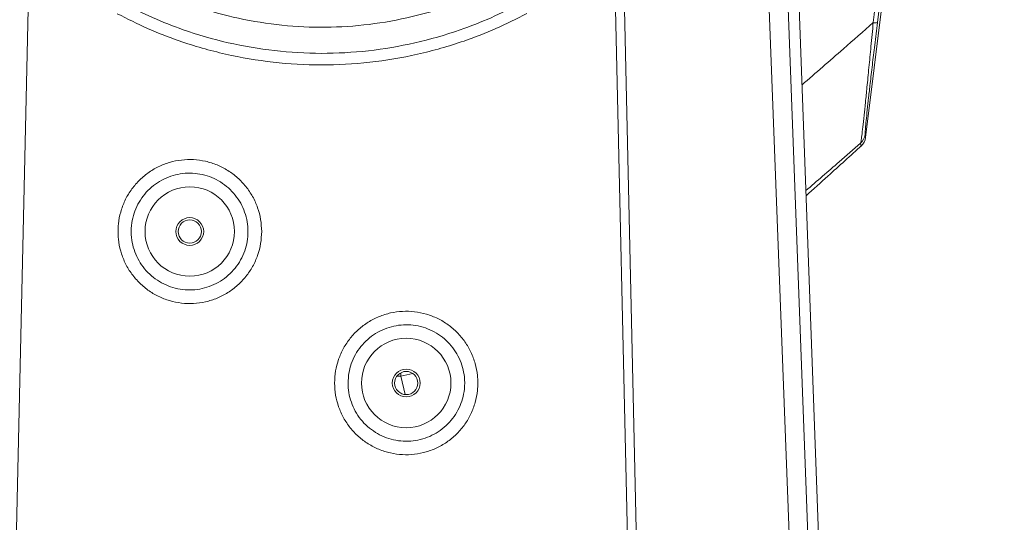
# Model space of a CAD drawing. Header units: millimetres. Extents: x 0 to 16820, y 0 to 11880.
# Tile 65 of 120: x 8104 to 8317, y 8044 to 8152. Entities that reach past the tile are written whole.
import ezdxf

# ---------------------------------------------------------------- set-up
doc = ezdxf.new("R2010")
doc.units = ezdxf.units.MM
doc.header["$LTSCALE"] = 20
doc.linetypes.add('PHANTOM', pattern=[12.7, 6.35, -1.27, 1.27, -1.27, 1.27, -1.27])
doc.styles.add('SLDTEXTSTYLE0', font='TXT', dxfattribs={"width": 0.605})
doc.dimstyles.new('SLDDIMSTYLE1', dxfattribs={"dimtxt": 140, "dimasz": 100, "dimexe": 0, "dimexo": 0.0625, "dimgap": 35, "dimtad": 1, "dimtoh": 1, "dimdec": 1, "dimrnd": 1e-09, "dimzin": 12, "dimdsep": 46, "dimtxsty": 'SLDTEXTSTYLE0', "dimsah": 1, "dimcen": 0.09, "dimadec": 0, "dimazin": 0, "dimtfac": 1, "dimtofl": 0, "dimtmove": 0, "dimatfit": 3, "dimfxl": 0, "dimfrac": 2, "dimtolj": 1, "dimtzin": 12, "dimarcsym": 0})

# ---------------------------------------------------------------- blocks, each defined once
blk = doc.blocks.new('*D12')
at = {"color": 7, "linetype": 'Continuous', "lineweight": 0}
for p, q in [((8169.5, 9516.47), (11047.1, 9516.47)), ((11017.1, 9516.47), (11017.1, 6644.47)), ((8318.2, 6644.47), (11047.1, 6644.47))]:
    blk.add_line(p, q, dxfattribs=at)
for points in [[(11017.1, 9516.47), (11002.1, 9416.47), (11032.1, 9416.47)], [(11017.1, 6644.47), (11032.1, 6744.47), (11002.1, 6744.47)]]:
    blk.add_solid(points, dxfattribs=at)
at = {"color": 7, "linetype": 'Continuous', "lineweight": 0, "insert": (10836.63, 7866.59), "char_height": 140, "attachment_point": 1, "rotation": 90, "style": 'SLDTEXTSTYLE0'}
blk.add_mtext('2872', dxfattribs=at)

msp = doc.modelspace()

# ---------------------------------------------------------------- linework, layer by layer
at = {"color": 7, "linetype": 'Continuous', "lineweight": 0}
for p, q in [((8280.9, 7924.47), (8269.43, 8238.12)), ((8291.12, 8162.02), (8286.79, 8126.78))]:
    msp.add_line(p, q, dxfattribs=at)
at = {"color": 8, "linetype": 'Continuous', "lineweight": 0}
for p, q in [((8270.11, 8154.71), (8278.66, 7924.39)), ((8106.17, 8154.47), (8102.05, 7973.75)), ((8234.75, 8154.47), (8239.04, 7967.09)), ((8286.69, 8127.38), (8286.79, 8126.78)), ((8285.82, 8124.92), (8285.73, 8125.53)), ((8186.54, 8075.26), (8185.68, 8075.26)), ((8186.54, 8075.99), (8186.54, 8075.26)), ((8189.09, 8075.85), (8186.54, 8075.26)), ((8187.46, 8071.28), (8186.54, 8075.26))]:
    msp.add_line(p, q, dxfattribs=at)
at = {"color": 8, "linetype": 'Continuous', "lineweight": 0, "flags": 128}
for points in [[(8236.94, 7973.75), (8235.36, 8043.37), (8232.82, 8154.47)], [(8274.69, 7924.16), (8270.35, 8039.25), (8266, 8154.47)]]:
    msp.add_lwpolyline(points, dxfattribs=at)
at = {"color": 8, "linetype": 'Continuous', "lineweight": 0}
for centre in [(8141, 8106.47), (8187.69, 8073.77)]:
    msp.add_circle(centre, 9.65, dxfattribs=at)
at = {"color": 7, "linetype": 'Continuous', "lineweight": 0}
for centre, radius in [((8141, 8106.47), 3), ((8141, 8106.47), 2.5), ((8187.69, 8073.77), 3), ((8187.69, 8073.77), 2.5)]:
    msp.add_circle(centre, radius, dxfattribs=at)
at = {"color": 7, "linetype": 'Continuous', "lineweight": 30}
for centre, radius, start, end in [((8169.5, 7139.47), 2377, 300, 180), ((7074.5, 7139.47), 1282, 22.84568, 82.15432)]:
    msp.add_arc(centre, radius, start, end, dxfattribs=at)
at = {"color": 7, "linetype": 'PHANTOM', "lineweight": 30}
msp.add_arc((8169.5, 7139.47), 1568.22, 354.08007, 125.91993, dxfattribs=at)
at = {"color": 8, "linetype": 'Continuous', "lineweight": 0}
for centre, radius, start, end in [((8288.83, 8153.89), 2.36, 260.6397, 282.5438), ((8283.71, 8127.75), 3, 312.1368, 352.9764)]:
    msp.add_arc(centre, radius, start, end, dxfattribs=at)
at = {"color": 7, "linetype": 'Continuous', "lineweight": 0}
msp.add_arc((8283.81, 8127.15), 3, 312.1644, 353, dxfattribs=at)
at = {"color": 8, "linetype": 'Continuous', "lineweight": 0}
for points, knots in [([(8288.45, 8151.56), (8289.61, 8161.08), (8291.38, 8175.64), (8293.15, 8190.21), (8293.76, 8195.24)], [0, 0, 0, 0, 0.654269, 1, 1, 1, 1]), ([(8294.66, 8195.24), (8294.05, 8190.21), (8292.27, 8175.65), (8290.5, 8161.1), (8289.34, 8151.58)], [0, 0, 0, 0, 0.345731, 1, 1, 1, 1]), ([(8126.63, 8155.75), (8128.73, 8154.68), (8132.93, 8152.53), (8140.47, 8149.58), (8149.25, 8147.04), (8159.26, 8145.33), (8169.41, 8144.73), (8179.56, 8145.31), (8189.59, 8147), (8198.42, 8149.54), (8206.04, 8152.52), (8210.31, 8154.7), (8212.44, 8155.79)], [0, 0, 0, 0, 0.079188, 0.158377, 0.271619, 0.385224, 0.498464, 0.611906, 0.725714, 0.839157, 0.919578, 1, 1, 1, 1]), ([(8213.71, 8153.52), (8211.51, 8152.4), (8207.11, 8150.17), (8199.25, 8147.14), (8190.17, 8144.54), (8179.85, 8142.82), (8169.4, 8142.23), (8158.97, 8142.84), (8148.67, 8144.58), (8139.64, 8147.17), (8131.86, 8150.19), (8127.53, 8152.38), (8125.36, 8153.48)], [0, 0, 0, 0, 0.080473, 0.160947, 0.274357, 0.388127, 0.501537, 0.614748, 0.728317, 0.841528, 0.920764, 1, 1, 1, 1]), ([(8273.09, 8138.13), (8276.06, 8140.72), (8281.19, 8145.18), (8286.3, 8149.67), (8288.45, 8151.56)], [0, 0, 0, 0, 0.579593, 1, 1, 1, 1]), ([(8285.73, 8125.53), (8285.76, 8125.66), (8285.82, 8125.93), (8285.98, 8127.09), (8286.2, 8128.92), (8286.46, 8131.36), (8286.77, 8134.31), (8287.11, 8137.77), (8287.51, 8141.84), (8287.97, 8146.54), (8288.28, 8149.84), (8288.45, 8151.56)], [0, 0, 0, 0, 0.107987, 0.215876, 0.325959, 0.435968, 0.534994, 0.634065, 0.752412, 0.870906, 1, 1, 1, 1]), ([(8289.34, 8151.58), (8289.15, 8149.96), (8288.77, 8146.85), (8288.25, 8142.4), (8287.8, 8138.57), (8287.44, 8135.32), (8287.14, 8132.58), (8286.91, 8130.33), (8286.76, 8128.68), (8286.68, 8127.67), (8286.69, 8127.48), (8286.69, 8127.38)], [0, 0, 0, 0, 0.130815, 0.249632, 0.368271, 0.466587, 0.564848, 0.674064, 0.783373, 0.891627, 1, 1, 1, 1]), ([(8285.73, 8125.53), (8284.19, 8124.19), (8280.26, 8120.77), (8276.32, 8117.36), (8273.92, 8115.29)], [0, 0, 0, 0, 0.391255, 1, 1, 1, 1]), ([(8156.51, 8106.47), (8156.46, 8105.59), (8156.38, 8103.85), (8155.7, 8101.3), (8154.63, 8098.9), (8153.17, 8096.71), (8151.36, 8094.8), (8149.26, 8093.22), (8146.92, 8092.02), (8144.42, 8091.23), (8141.82, 8090.87), (8139.19, 8090.95), (8136.63, 8091.48), (8134.18, 8092.42), (8131.93, 8093.77), (8129.94, 8095.48), (8128.26, 8097.5), (8126.94, 8099.77), (8126.03, 8102.24), (8125.49, 8105.03), (8125.49, 8107.89), (8126.03, 8110.69), (8126.94, 8113.16), (8128.26, 8115.43), (8129.94, 8117.45), (8131.93, 8119.16), (8134.18, 8120.51), (8136.63, 8121.45), (8139.2, 8121.98), (8141.83, 8122.06), (8144.43, 8121.7), (8146.93, 8120.9), (8149.27, 8119.7), (8151.36, 8118.12), (8153.17, 8116.22), (8154.63, 8114.03), (8155.7, 8111.64), (8156.37, 8109.09), (8156.46, 8107.34), (8156.51, 8106.47)], [0, 0, 0, 0, 0.026827, 0.053654, 0.080548, 0.107441, 0.134326, 0.16121, 0.188058, 0.214905, 0.241712, 0.268518, 0.295309, 0.3221, 0.348913, 0.375726, 0.40258, 0.429435, 0.456315, 0.483196, 0.516795, 0.543663, 0.570531, 0.597377, 0.624222, 0.65106, 0.677896, 0.704738, 0.731579, 0.758422, 0.785265, 0.8121, 0.838935, 0.865757, 0.89258, 0.919402, 0.946224, 0.973112, 1, 1, 1, 1]), ([(8153.56, 8106.47), (8153.56, 8106.47), (8153.56, 8107.17), (8153.44, 8108.59), (8152.9, 8110.65), (8152.03, 8112.6), (8150.84, 8114.37), (8149.37, 8115.92), (8147.67, 8117.2), (8145.76, 8118.18), (8143.73, 8118.82), (8141.6, 8119.11), (8139.48, 8119.04), (8137.38, 8118.61), (8135.4, 8117.84), (8133.56, 8116.75), (8131.95, 8115.37), (8130.58, 8113.73), (8129.52, 8111.9), (8128.77, 8109.9), (8128.33, 8107.63), (8128.33, 8105.32), (8128.76, 8103.06), (8129.5, 8101.07), (8130.57, 8099.22), (8131.93, 8097.59), (8133.55, 8096.2), (8135.36, 8095.11), (8137.36, 8094.33), (8139.43, 8093.9), (8141.57, 8093.82), (8143.68, 8094.1), (8145.73, 8094.74), (8147.62, 8095.71), (8149.35, 8096.99), (8150.82, 8098.53), (8152.02, 8100.32), (8152.89, 8102.25), (8153.45, 8104.33), (8153.52, 8105.75), (8153.56, 8106.47)], [0, 0, 0, 0, 0.000092, 0.026566, 0.05381, 0.08028, 0.107518, 0.134005, 0.161262, 0.187769, 0.215047, 0.241552, 0.268826, 0.295298, 0.322538, 0.348964, 0.376155, 0.402552, 0.429711, 0.456106, 0.483262, 0.516735, 0.543145, 0.570316, 0.596725, 0.623898, 0.650305, 0.677475, 0.703901, 0.73109, 0.757559, 0.784795, 0.811313, 0.838602, 0.865147, 0.892466, 0.919002, 0.946312, 0.972772, 1, 1, 1, 1]), ([(8172.24, 8073.77), (8172.29, 8074.64), (8172.37, 8076.38), (8173.05, 8078.91), (8174.11, 8081.3), (8175.57, 8083.49), (8177.38, 8085.39), (8179.47, 8086.97), (8181.81, 8088.16), (8184.31, 8088.96), (8186.9, 8089.31), (8189.52, 8089.23), (8192.08, 8088.7), (8194.52, 8087.75), (8196.76, 8086.41), (8198.75, 8084.71), (8200.42, 8082.7), (8201.73, 8080.43), (8202.64, 8077.98), (8203.18, 8075.2), (8203.18, 8072.35), (8202.64, 8069.57), (8201.73, 8067.11), (8200.41, 8064.84), (8198.74, 8062.83), (8196.75, 8061.13), (8194.5, 8059.78), (8192.05, 8058.84), (8189.48, 8058.31), (8186.87, 8058.24), (8184.27, 8058.6), (8181.78, 8059.4), (8179.45, 8060.59), (8177.36, 8062.17), (8175.56, 8064.06), (8174.11, 8066.24), (8173.05, 8068.63), (8172.37, 8071.16), (8172.29, 8072.9), (8172.24, 8073.77)], [0, 0, 0, 0, 0.026813, 0.053625, 0.080517, 0.107409, 0.134314, 0.161218, 0.188101, 0.214984, 0.241826, 0.268668, 0.295477, 0.322286, 0.349087, 0.375889, 0.402706, 0.429523, 0.456361, 0.4832, 0.516748, 0.543606, 0.570464, 0.597332, 0.624199, 0.651076, 0.677952, 0.704829, 0.731706, 0.758567, 0.785429, 0.81226, 0.839091, 0.865893, 0.892697, 0.919491, 0.946287, 0.973143, 1, 1, 1, 1]), ([(8175.14, 8073.77), (8175.14, 8073.77), (8175.14, 8073.07), (8175.26, 8071.66), (8175.79, 8069.61), (8176.67, 8067.66), (8177.84, 8065.9), (8179.31, 8064.35), (8181.01, 8063.08), (8182.91, 8062.1), (8184.93, 8061.46), (8187.06, 8061.16), (8189.18, 8061.23), (8191.28, 8061.65), (8193.26, 8062.42), (8195.1, 8063.51), (8196.71, 8064.89), (8198.08, 8066.53), (8199.14, 8068.36), (8199.89, 8070.36), (8200.33, 8072.61), (8200.33, 8074.92), (8199.9, 8077.17), (8199.16, 8079.15), (8198.09, 8081), (8196.74, 8082.62), (8195.13, 8084.01), (8193.31, 8085.1), (8191.32, 8085.88), (8189.25, 8086.31), (8187.11, 8086.39), (8185, 8086.1), (8182.96, 8085.47), (8181.06, 8084.5), (8179.34, 8083.22), (8177.87, 8081.68), (8176.67, 8079.9), (8175.81, 8077.97), (8175.25, 8075.9), (8175.18, 8074.49), (8175.14, 8073.77)], [0, 0, 0, 0, 0.000084, 0.026514, 0.053711, 0.080138, 0.107331, 0.13379, 0.161016, 0.187518, 0.214789, 0.241318, 0.268617, 0.295137, 0.322427, 0.348905, 0.376152, 0.402581, 0.429774, 0.456165, 0.483317, 0.516743, 0.543112, 0.570242, 0.596619, 0.623757, 0.650161, 0.677327, 0.70378, 0.730997, 0.757509, 0.78479, 0.811344, 0.838671, 0.865229, 0.892562, 0.919083, 0.946378, 0.972805, 1, 1, 1, 1])]:
    msp.add_open_spline(points, degree=3, knots=knots, dxfattribs=at)
at = {"color": 7, "linetype": 'Continuous', "lineweight": 0}
for points, knots in [([(8129.85, 8160.45), (8132.26, 8159.26), (8137.07, 8156.87), (8145.1, 8154.02), (8153.83, 8151.86), (8163.21, 8150.63), (8172.66, 8150.44), (8182.07, 8151.33), (8191.31, 8153.27), (8200.44, 8156.19), (8206.2, 8159.01), (8209.14, 8160.45)], [0, 0, 0, 0, 0.097627, 0.195254, 0.309454, 0.424018, 0.538217, 0.652351, 0.766849, 0.880984, 1, 1, 1, 1]), ([(8273.96, 8114.18), (8275.53, 8115.6), (8279.53, 8119.22), (8283.53, 8122.84), (8285.95, 8125.04)], [0, 0, 0, 0, 0.39271, 1, 1, 1, 1])]:
    msp.add_open_spline(points, degree=3, knots=knots, dxfattribs=at)

# ---------------------------------------------------------------- dimensions: what is measured, and where the dimension line sits
dim = msp.add_linear_dim(base=(11017.1, 6644.47), p1=(8169.5, 9516.47), p2=(8318.2, 6644.47), angle=90, dimstyle='SLDDIMSTYLE1', dxfattribs=at)
dim.commit()
dim.dimension.update_dxf_attribs({"geometry": '*D12', "text_midpoint": (11017.1, 8080.47), "dimtype": 160})

doc.saveas('drawing.dxf')
